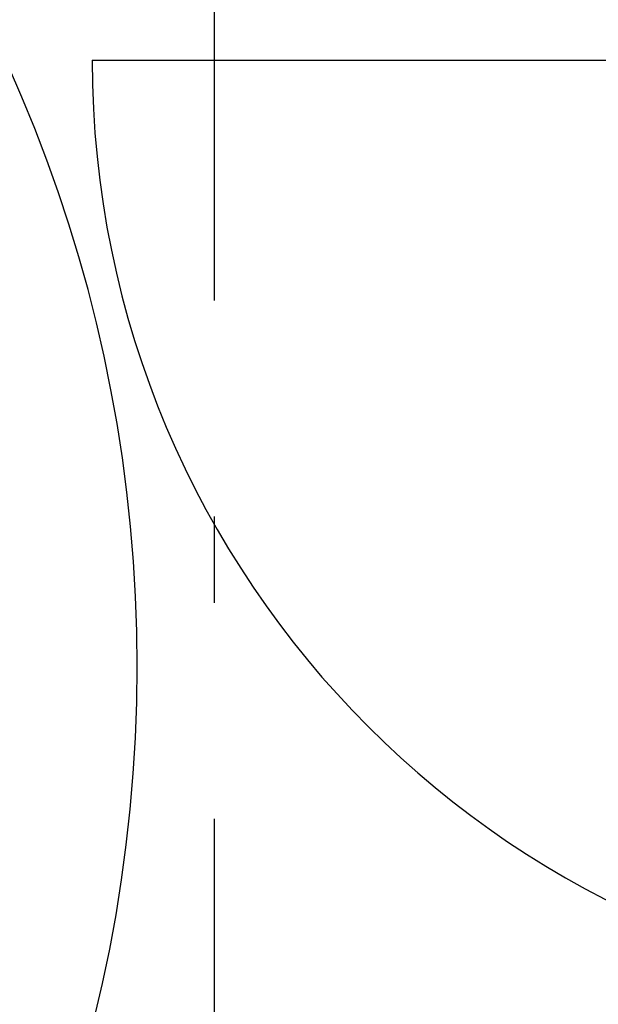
# Model space of a CAD drawing. Extents: x 2 to 87, y -108 to 11.
# Tile 98 of 256: x 12.003 to 12.673, y -41.622 to -40.483. Entities that reach past the tile are written whole.
import ezdxf

# ---------------------------------------------------------------- set-up
doc = ezdxf.new("R2010")
doc.units = 0
doc.header["$MEASUREMENT"] = 0
doc.linetypes.add('DASHDOT', pattern=[1, 0.5, -0.25, 0, -0.25])
doc.layers.add('23', color=7, linetype='CONTINUOUS')
doc.layers.add('5', color=7, linetype='CONTINUOUS')

msp = doc.modelspace()

# ---------------------------------------------------------------- linework, layer by layer
at = {"layer": '23', "color": 62, "linetype": 'Continuous'}
msp.add_line((12.0866, -40.5295), (13.1776, -40.5295), dxfattribs=at)
for centre, radius, start, end in [((13.1776, -40.5295), 1.091, 180, 270), ((13.1776, -42.7105), 1.09, 90, 180.0001)]:
    msp.add_arc(centre, radius, start, end, dxfattribs=at)
at = {"layer": '5', "color": 7, "linetype": 'DASHDOT'}
msp.add_line((12.2276, -7.3075), (12.2276, -96.5075), dxfattribs=at)
at = {"layer": '5', "color": 62, "linetype": 'Continuous'}
msp.add_arc((10.4456, -41.2314), 1.693, 270, 81.6055, dxfattribs=at)

doc.saveas('drawing.dxf')
